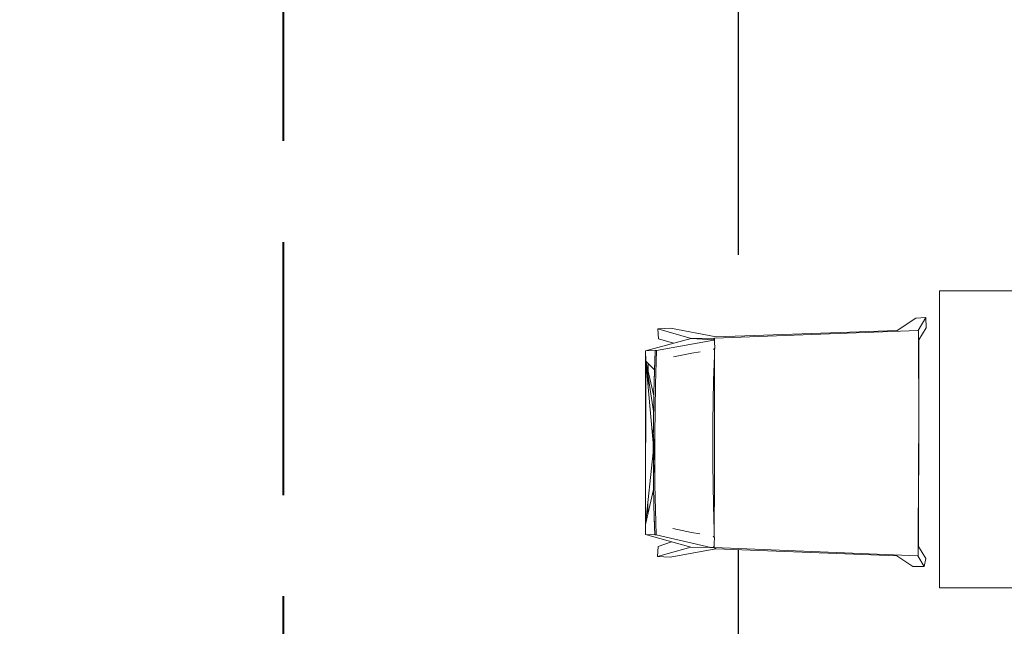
# Model space of a CAD drawing. Header units: millimetres. Extents: x 2016045 to 2079203, y -1576958 to -1542749.
# Tile 22 of 109: x 2037406 to 2039351, y -1569715 to -1568516. Entities that reach past the tile are written whole.
import ezdxf

# ---------------------------------------------------------------- set-up
doc = ezdxf.new("R2010")
doc.units = ezdxf.units.MM
doc.header["$MEASUREMENT"] = 0
for name, pattern in [('OSIE', [1000, 500, -250, 0, -250]), ('Przerywana DŁUGA', [700, 500, -200]), ('Wipeout_Contour', [1000, 0, -1000])]:
    doc.linetypes.add(name, pattern=pattern)
for name, color, linetype in [('MEBLE PKN', 7, 'Continuous'), ('PRZEKROJE PARTER', 7, 'Continuous'), ('Wymiarowanie', 7, 'Continuous')]:
    doc.layers.add(name, color=color, linetype=linetype)
for name, color, linetype, lineweight, true_color in [('MEBLE PKN_Nr_pióra__12', 7, 'Continuous', 5, 0x9f9f9f), ('OSIE_Nr_pióra__2', 7, 'Continuous', 25, 0x0322fc), ('Wymiarowanie_Nr_pióra__3', 7, 'Continuous', 35, 0x008200)]:
    doc.layers.add(name, color=color, linetype=linetype, lineweight=lineweight, true_color=true_color)
doc.layers.add('PRZEKROJE PARTER_Nr_pióra__5', color=7, linetype='Continuous', lineweight=40)
doc.layers.add('Wymiarowanie_Nr_pióra__1', color=7, linetype='Continuous', lineweight=0)
doc.styles.add('GENERATED_STYLE_1', font='arial.ttf')
doc.dimstyles.new('GENERATED_STYLE__1', dxfattribs={"dimtxt": 125, "dimasz": 114, "dimexe": 0.18, "dimexo": 0, "dimgap": 0.09, "dimtad": 1, "dimtih": 1, "dimtoh": 1, "dimdec": 0, "dimlfac": 0.1, "dimzin": 0, "dimdsep": 46, "dimtxsty": 'GENERATED_STYLE_1', "dimblk": 'ARROWHEAD_2', "dimblk1": 'ARROWHEAD_2', "dimblk2": 'ARROWHEAD_2', "dimcen": 0.09, "dimclrd": 7, "dimclre": 7, "dimclrt": 7, "dimadec": 4, "dimazin": 0, "dimtfac": 1, "dimtdec": 4, "dimtmove": 0, "dimatfit": 3, "dimfxl": 0, "dimtolj": 1, "dimtzin": 0, "dimarcsym": 0})

# ---------------------------------------------------------------- blocks, each defined once
blk = doc.blocks.new('*D151', base_point=(1682719.6, -1237567.4))
at = {"layer": 'Wymiarowanie_Nr_pióra__1', "linetype": 'Continuous'}
for p, q in [((2031751.4, -1572444), (2031751.4, -1572219)), ((2041101, -1572444), (2041101, -1572219)), ((2031751.4, -1572331.5), (2041101, -1572331.5))]:
    blk.add_line(p, q, dxfattribs=at)
at = {"layer": 'Wymiarowanie_Nr_pióra__3', "linetype": 'Continuous'}
for p, q in [((2031794.7, -1572256.5), (2031708.1, -1572406.5)), ((2041144.3, -1572256.5), (2041057.7, -1572406.5))]:
    blk.add_line(p, q, dxfattribs=at)
at = {"layer": 'Wymiarowanie_Nr_pióra__1', "insert": (2036283.9, -1572306.5), "char_height": 125, "attachment_point": 7, "style": 'GENERATED_STYLE_1'}
blk.add_mtext('\\A1;{\\fArial|b0|i0|c238|p38;935}', dxfattribs=at)
blk = doc.blocks.new('ARROWHEAD_2')
at = {"color": 0, "linetype": 'Continuous', "lineweight": 0}
for p, q in [((-0.378, -0.655), (0.378, 0.655)), ((0, 0), (-1, 0))]:
    blk.add_line(p, q, dxfattribs=at)
blk = doc.blocks.new('*D153', base_point=(1682719.6, -1237567.4))
at = {"layer": 'Wymiarowanie_Nr_pióra__1', "linetype": 'Continuous'}
for p, q in [((2023749.9, -1572694), (2023749.9, -1572469)), ((2041502.9, -1572694), (2041502.9, -1572469)), ((2023676.5, -1572581.5), (2023749.9, -1572581.5)), ((2023749.9, -1572581.5), (2041502.9, -1572581.5)), ((2041502.9, -1572581.5), (2041576.2, -1572581.5))]:
    blk.add_line(p, q, dxfattribs=at)
at = {"layer": 'Wymiarowanie_Nr_pióra__3', "linetype": 'Continuous'}
for p, q in [((2023793.2, -1572506.5), (2023706.6, -1572656.5)), ((2041459.6, -1572656.5), (2041546.2, -1572506.5))]:
    blk.add_line(p, q, dxfattribs=at)
at = {"layer": 'Wymiarowanie_Nr_pióra__1', "insert": (2032436.7, -1572556.5), "char_height": 125, "attachment_point": 7, "style": 'GENERATED_STYLE_1'}
blk.add_mtext('\\A1;{\\fArial|b0|i0|c238|p38;1776}', dxfattribs=at)
blk = doc.blocks.new('Płaszczyzna odcinająca_1', base_point=(2037926.7, -1573130.6))
at = {"layer": 'PRZEKROJE PARTER_Nr_pióra__5', "linetype": 'Przerywana DŁUGA'}
blk.add_line((2037926.7, -1572955.6), (2037926.7, -1549573.1), dxfattribs=at)

msp = doc.modelspace()

# ---------------------------------------------------------------- linework, layer by layer
at = {"layer": 'OSIE_Nr_pióra__2', "linetype": 'OSIE'}
msp.add_line((2038826.4, -1572981.5), (2038826.4, -1566931), dxfattribs=at)

# ---------------------------------------------------------------- block references
at = {"layer": 'PRZEKROJE PARTER'}
msp.add_blockref('Płaszczyzna odcinająca_1', (2037926.7, -1573130.6), dxfattribs=at)

# ---------------------------------------------------------------- wipeouts: each hides what was drawn before it
at = {"color": 254, "linetype": 'Wipeout_Contour', "lineweight": 0, "ltscale": 10293669.66355954}
msp.add_wipeout([(2039223.2, -1569639), (2039811.8, -1569639), (2039811.8, -1569052.1), (2039223.2, -1569052.1)], dxfattribs=at).dxf.layer = 'MEBLE PKN'

# ---------------------------------------------------------------- next in the draw order: linework, layer by layer
at = {"layer": 'MEBLE PKN_Nr_pióra__12', "linetype": 'Continuous'}
for p, q in [((2039811.8, -1569052.1), (2039223.2, -1569052.1)), ((2039223.2, -1569052.1), (2039223.2, -1569639)), ((2039223.2, -1569639), (2039811.8, -1569639))]:
    msp.add_line(p, q, dxfattribs=at)

# ---------------------------------------------------------------- next in the draw order: wipeouts: each hides what was drawn before it
at = {"color": 254, "linetype": 'Wipeout_Contour', "lineweight": 0, "ltscale": 56604716.32803001}
msp.add_wipeout([(2038667.2, -1569557.2), (2038666.2, -1569577.2), (2038691.1, -1569578.3), (2038781.4, -1569562), (2039139, -1569575.9), (2039170.4, -1569596.9), (2039192.9, -1569596.6), (2039196.5, -1569581.2), (2039182.1, -1569557.2), (2039182.8, -1569149), (2039197.3, -1569125), (2039196.5, -1569105), (2039176.5, -1569105.8), (2039139.8, -1569130.1), (2038782.2, -1569142.8), (2038691.9, -1569126.1), (2038667, -1569127.2), (2038668, -1569147.2), (2038697.5, -1569155.7), (2038642.6, -1569170.7), (2038642, -1569533.7), (2038693.6, -1569547.9)], dxfattribs=at).dxf.layer = 'MEBLE PKN'

# ---------------------------------------------------------------- next in the draw order: linework, layer by layer
at = {"layer": 'MEBLE PKN_Nr_pióra__12', "linetype": 'Continuous'}
for p, q in [((2039176.5, -1569105.8), (2039139.8, -1569130.1)), ((2039196.5, -1569105), (2039176.5, -1569105.8)), ((2039196.5, -1569105), (2039181.1, -1569130.5)), ((2039197.3, -1569125), (2039196.5, -1569105)), ((2038691.9, -1569126.1), (2038667, -1569127.2)), ((2038668, -1569147.2), (2038667, -1569127.2)), ((2038667, -1569127.2), (2038732.7, -1569146.1)), ((2038782.2, -1569142.8), (2038691.9, -1569126.1)), ((2038778.4, -1569145.7), (2039181, -1569130.6)), ((2039139.8, -1569130.1), (2038782.2, -1569142.8)), ((2039181, -1569130.6), (2039181.7, -1569130.6)), ((2039181.1, -1569130.5), (2039181.9, -1569130.5)), ((2039181.7, -1569130.6), (2039181.9, -1569130.5)), ((2039181.7, -1569130.6), (2039182, -1569194.1)), ((2039181.9, -1569130.5), (2039182.2, -1569193.9)), ((2039197.3, -1569125), (2039182.8, -1569149)), ((2038732.7, -1569146.1), (2038642.6, -1569170.7)), ((2038664.2, -1569170), (2038777.3, -1569149.3)), ((2038697.5, -1569155.7), (2038668, -1569147.2)), ((2038778.5, -1569145.6), (2038732.7, -1569146.1)), ((2038776.9, -1569148.9), (2038732.7, -1569146.1)), ((2038776.9, -1569148.9), (2038778.4, -1569145.9)), ((2038778.5, -1569145.6), (2038778.4, -1569145.7)), ((2038778.4, -1569145.7), (2038778.4, -1569145.9)), ((2038778.4, -1569145.9), (2038778.4, -1569152.8)), ((2038778.4, -1569152.8), (2038779.1, -1569165.6)), ((2039182.8, -1569149), (2039182.1, -1569557.2)), ((2038642.6, -1569170.7), (2038642, -1569533.7)), ((2038642.6, -1569170.7), (2038661.2, -1569170.1)), ((2038643.2, -1569190.7), (2038642.6, -1569170.7)), ((2038659.4, -1569231.9), (2038661.2, -1569172)), ((2038659.9, -1569208.4), (2038661.2, -1569172)), ((2038661.2, -1569170.1), (2038662.7, -1569170.1)), ((2038661.2, -1569170.1), (2038661.2, -1569170.5)), ((2038661.2, -1569170.9), (2038661.2, -1569170.5)), ((2038661.2, -1569170.9), (2038661.2, -1569171.4)), ((2038661.2, -1569172), (2038661.2, -1569171.4)), ((2038662, -1569237.4), (2038664.2, -1569170)), ((2038662.7, -1569170.1), (2038664.2, -1569170)), ((2038697.4, -1569182.5), (2038733.7, -1569174.9)), ((2038750.1, -1569172.8), (2038733.7, -1569174.9)), ((2038776.8, -1569168), (2038777.6, -1569166.9)), ((2038777.6, -1569166.9), (2038778.5, -1569165.7)), ((2038778.5, -1569166.7), (2038777.6, -1569168.4)), ((2038778.8, -1569165.4), (2038778.5, -1569165.7)), ((2038778.5, -1569165.7), (2038778.8, -1569165.7)), ((2038778.5, -1569166.7), (2038778.5, -1569165.7)), ((2038778.6, -1569179.5), (2038778.5, -1569166.7)), ((2038778.8, -1569165.7), (2038779.1, -1569165.6)), ((2038642.6, -1569513.6), (2038643.2, -1569190.7)), ((2038658.7, -1569259.7), (2038643.2, -1569190.7)), ((2038643.2, -1569190.7), (2038658.1, -1569289.8)), ((2038643.2, -1569190.7), (2038657.7, -1569352.2)), ((2038643.2, -1569190.7), (2038659.9, -1569208.4)), ((2038647.6, -1569195.4), (2038647.6, -1569210.4)), ((2038776.9, -1569228.9), (2038778.6, -1569179.5)), ((2038778.6, -1569193.3), (2038778.6, -1569179.5)), ((2038778.8, -1569256.9), (2038778.6, -1569193.3)), ((2039182, -1569194.1), (2039182.2, -1569257.6)), ((2039182.2, -1569193.9), (2039182.4, -1569257.6)), ((2038659.4, -1569231.9), (2038659.9, -1569208.4)), ((2038647.6, -1569220), (2038647.6, -1569239.4)), ((2038658.8, -1569251.8), (2038659.3, -1569233.7)), ((2038658.9, -1569250.7), (2038659.3, -1569233.7)), ((2038659.4, -1569232.7), (2038659.3, -1569233.4)), ((2038659.3, -1569233.4), (2038659.3, -1569233.7)), ((2038659.4, -1569231.9), (2038659.4, -1569232.7)), ((2038775.4, -1569311.4), (2038776.9, -1569228.9)), ((2038658.7, -1569259.7), (2038658.8, -1569251.8)), ((2038658.9, -1569250.7), (2038658.8, -1569251.8)), ((2038658.8, -1569251.8), (2038658.9, -1569251.1)), ((2038658.9, -1569253.9), (2038658.8, -1569251.8)), ((2038658.9, -1569250.7), (2038658.9, -1569250.7)), ((2038658.9, -1569251.3), (2038658.9, -1569251.8)), ((2038658.9, -1569251.8), (2038658.9, -1569251.8)), ((2038658.9, -1569253.9), (2038658.9, -1569251.8)), ((2038658.9, -1569254.2), (2038658.9, -1569253.9)), ((2038660.5, -1569336.4), (2038662, -1569237.4)), ((2038657.9, -1569312), (2038658.6, -1569268)), ((2038658.1, -1569289.8), (2038658.6, -1569268)), ((2038658.6, -1569267.3), (2038658.7, -1569259.7)), ((2038658.6, -1569267.3), (2038658.7, -1569260)), ((2038658.6, -1569267.3), (2038658.6, -1569267.8)), ((2038658.6, -1569267.8), (2038658.6, -1569268)), ((2038658.7, -1569260), (2038658.9, -1569254.2)), ((2038658.7, -1569260), (2038658.7, -1569259.7)), ((2038778.8, -1569320.6), (2038778.8, -1569256.9)), ((2039182.2, -1569257.6), (2039182.2, -1569321.3)), ((2039182.4, -1569257.6), (2039182.4, -1569321.2)), ((2038657.9, -1569312), (2038658.1, -1569289.8)), ((2038657.9, -1569315.3), (2038657.9, -1569312)), ((2038775.3, -1569393.9), (2038775.4, -1569311.4)), ((2038657.7, -1569333.5), (2038657.9, -1569315.3)), ((2038657.7, -1569349.2), (2038657.9, -1569315.3)), ((2038657.9, -1569315.3), (2038657.9, -1569315.3)), ((2038778.7, -1569384.2), (2038778.8, -1569320.6)), ((2039182.2, -1569321.3), (2039182.1, -1569384.9)), ((2039182.4, -1569321.2), (2039182.3, -1569385)), ((2038657.7, -1569334.5), (2038657.7, -1569333.5)), ((2038657.7, -1569333.5), (2038657.8, -1569333.6)), ((2038657.8, -1569335.8), (2038657.7, -1569333.5)), ((2038657.7, -1569334.5), (2038657.7, -1569351)), ((2038657.7, -1569349.2), (2038657.7, -1569334.5)), ((2038657.8, -1569337), (2038657.7, -1569349.2)), ((2038657.7, -1569349.2), (2038657.7, -1569351)), ((2038657.7, -1569351), (2038657.7, -1569351.1)), ((2038657.7, -1569351.1), (2038657.7, -1569351.7)), ((2038657.8, -1569337), (2038657.8, -1569335.8)), ((2038660.8, -1569393.4), (2038657.8, -1569337)), ((2038660.8, -1569393.4), (2038660.5, -1569336.4)), ((2038657.6, -1569371.3), (2038657.7, -1569352.7)), ((2038657.7, -1569352.1), (2038657.7, -1569351.7)), ((2038657.7, -1569352.2), (2038657.7, -1569352.1)), ((2038657.7, -1569352.7), (2038657.7, -1569352.2)), ((2038657.8, -1569396.9), (2038657.7, -1569352.2)), ((2038658.1, -1569413.4), (2038657.7, -1569352.5)), ((2038657.7, -1569352.7), (2038657.8, -1569389.1)), ((2038642.6, -1569513.6), (2038657.6, -1569371.3)), ((2038657.6, -1569372.7), (2038657.6, -1569371.3)), ((2038657.6, -1569372.7), (2038657.6, -1569376.5)), ((2038657.8, -1569396.9), (2038657.6, -1569376.5)), ((2038657.8, -1569389.1), (2038657.8, -1569390.2)), ((2038658.1, -1569413.5), (2038657.8, -1569390.2)), ((2038778.5, -1569447.9), (2038778.7, -1569384.2)), ((2039182.1, -1569384.9), (2039181.8, -1569448.6)), ((2039182.3, -1569385), (2039182.1, -1569448.7)), ((2038658, -1569414.3), (2038657.8, -1569396.9)), ((2038657.9, -1569415.2), (2038657.8, -1569396.9)), ((2038660.8, -1569393.4), (2038658.1, -1569413.5)), ((2038661, -1569435.4), (2038660.8, -1569393.4)), ((2038776.4, -1569476.4), (2038775.3, -1569393.9)), ((2038658, -1569414.3), (2038657.9, -1569415.2)), ((2038658.3, -1569438.8), (2038657.9, -1569415.2)), ((2038657.9, -1569415.2), (2038658, -1569416.2)), ((2038658.2, -1569431.1), (2038657.9, -1569415.2)), ((2038658.1, -1569413.5), (2038658, -1569414.3)), ((2038658.2, -1569431.1), (2038658, -1569414.3)), ((2038658.3, -1569444.3), (2038642.6, -1569513.6)), ((2038658.2, -1569431.2), (2038658.3, -1569438.8)), ((2038658.3, -1569434.7), (2038658.2, -1569431.2)), ((2038658.3, -1569434.7), (2038659.1, -1569476.5)), ((2038658.3, -1569438.8), (2038658.3, -1569444.1)), ((2038658.3, -1569444.1), (2038658.3, -1569444.3)), ((2038658.4, -1569452.8), (2038658.3, -1569444.3)), ((2038663.5, -1569534.4), (2038661, -1569435.4)), ((2038778.1, -1569511.4), (2038778.5, -1569447.9)), ((2039181.8, -1569448.6), (2039181.4, -1569512.1)), ((2039182.1, -1569448.7), (2039181.7, -1569512.3)), ((2038647.2, -1569470.5), (2038647.1, -1569493.8)), ((2038659.1, -1569476.5), (2038659.1, -1569476.7)), ((2038659.1, -1569476.7), (2038659.1, -1569476.8)), ((2038659.1, -1569476.9), (2038659.1, -1569476.8)), ((2038659.1, -1569476.9), (2038659.1, -1569477)), ((2038659.1, -1569477.1), (2038659.1, -1569477.2)), ((2038659.4, -1569497), (2038659.1, -1569477.2)), ((2038778, -1569525.7), (2038776.4, -1569476.4)), ((2038659.5, -1569494), (2038659.4, -1569497)), ((2038659.4, -1569497), (2038659.6, -1569495.9)), ((2038659.4, -1569497), (2038659.7, -1569500.5)), ((2038660.6, -1569534.3), (2038659.4, -1569497)), ((2038660.6, -1569534.3), (2038659.7, -1569500.5)), ((2038642, -1569533.7), (2038642.6, -1569513.6)), ((2038696.6, -1569522), (2038733, -1569529.7)), ((2038777.9, -1569537.9), (2038778.1, -1569511.4)), ((2039181.4, -1569512.1), (2039180.9, -1569575.6)), ((2039181.7, -1569512.3), (2039181.1, -1569575.7)), ((2038642, -1569533.7), (2038642, -1569533.7)), ((2038660.6, -1569534.3), (2038642, -1569533.7)), ((2038642, -1569533.7), (2038732, -1569558.6)), ((2038662.1, -1569534.3), (2038660.6, -1569534.3)), ((2038663.5, -1569534.4), (2038662.1, -1569534.3)), ((2038771.6, -1569559.1), (2038663.5, -1569534.4)), ((2038733, -1569529.7), (2038749.9, -1569532.2)), ((2038776.1, -1569537.1), (2038776.9, -1569538)), ((2038777.8, -1569539.1), (2038776.9, -1569536.8)), ((2038776.9, -1569538), (2038777.8, -1569539.1)), ((2038777, -1569536.9), (2038777.9, -1569538.7)), ((2038778.4, -1569539.1), (2038777.7, -1569552)), ((2038777.8, -1569539.1), (2038777.9, -1569538.7)), ((2038777.8, -1569539.1), (2038778.2, -1569539.4)), ((2038778.4, -1569539.1), (2038777.8, -1569539.1)), ((2038777.9, -1569538.7), (2038777.9, -1569537.9)), ((2038778.2, -1569539.4), (2038778.4, -1569539.1)), ((2038666.2, -1569577.2), (2038667.2, -1569557.2)), ((2038732, -1569558.6), (2038666.2, -1569577.2)), ((2038667.2, -1569557.2), (2038693.6, -1569547.9)), ((2038691.1, -1569578.3), (2038781.4, -1569562)), ((2038732, -1569558.6), (2038769.3, -1569559)), ((2038769.3, -1569559), (2038776.6, -1569560.2)), ((2038776.6, -1569560.2), (2038771.6, -1569559.1)), ((2038776.6, -1569559.1), (2038771.6, -1569559.1)), ((2038776.6, -1569557.1), (2038776.6, -1569559.1)), ((2038777.8, -1569559.1), (2038776.6, -1569560.2)), ((2038777.8, -1569559.1), (2038776.6, -1569559.1)), ((2038777.7, -1569552), (2038777.7, -1569559.1)), ((2038777.7, -1569559.1), (2038777.8, -1569559.1)), ((2038777.7, -1569559.1), (2039180.3, -1569575.6)), ((2038781.4, -1569562), (2038777.8, -1569559.1)), ((2038781.4, -1569562), (2039139, -1569575.9)), ((2039182.1, -1569557.2), (2039196.5, -1569581.2)), ((2038666.2, -1569577.2), (2038691.1, -1569578.3)), ((2039139, -1569575.9), (2039170.4, -1569596.9)), ((2039180.9, -1569575.6), (2039180.3, -1569575.6)), ((2039181.1, -1569575.7), (2039180.4, -1569575.7)), ((2039180.4, -1569575.7), (2039192.9, -1569596.6)), ((2039180.9, -1569575.6), (2039181.1, -1569575.7)), ((2039196.5, -1569581.2), (2039192.9, -1569596.6)), ((2039192.9, -1569596.6), (2039170.4, -1569596.9))]:
    msp.add_line(p, q, dxfattribs=at)

# ---------------------------------------------------------------- next in the draw order: dimensions: what is measured, and where the dimension line sits
at = {"layer": 'Wymiarowanie', "linetype": 'Continuous'}
dim = msp.add_linear_dim(base=(2041502.9, -1572581.5), p1=(2023749.9, -1567330.9), p2=(2041502.9, -1567330.9), text='1776', dimstyle='GENERATED_STYLE__1', dxfattribs=at)
dim.commit()
dim.dimension.update_dxf_attribs({"geometry": '*D153', "text_midpoint": (2032626.4, -1572494), "dimtype": 160})
dim = msp.add_linear_dim(base=(2041101, -1572331.5), p1=(2031751.4, -1567330.9), p2=(2041101, -1567330.9), dimstyle='GENERATED_STYLE__1', dxfattribs=at)
dim.commit()
dim.dimension.update_dxf_attribs({"geometry": '*D151', "text_midpoint": (2036426.2, -1572244), "dimtype": 160})

doc.saveas('drawing.dxf')
